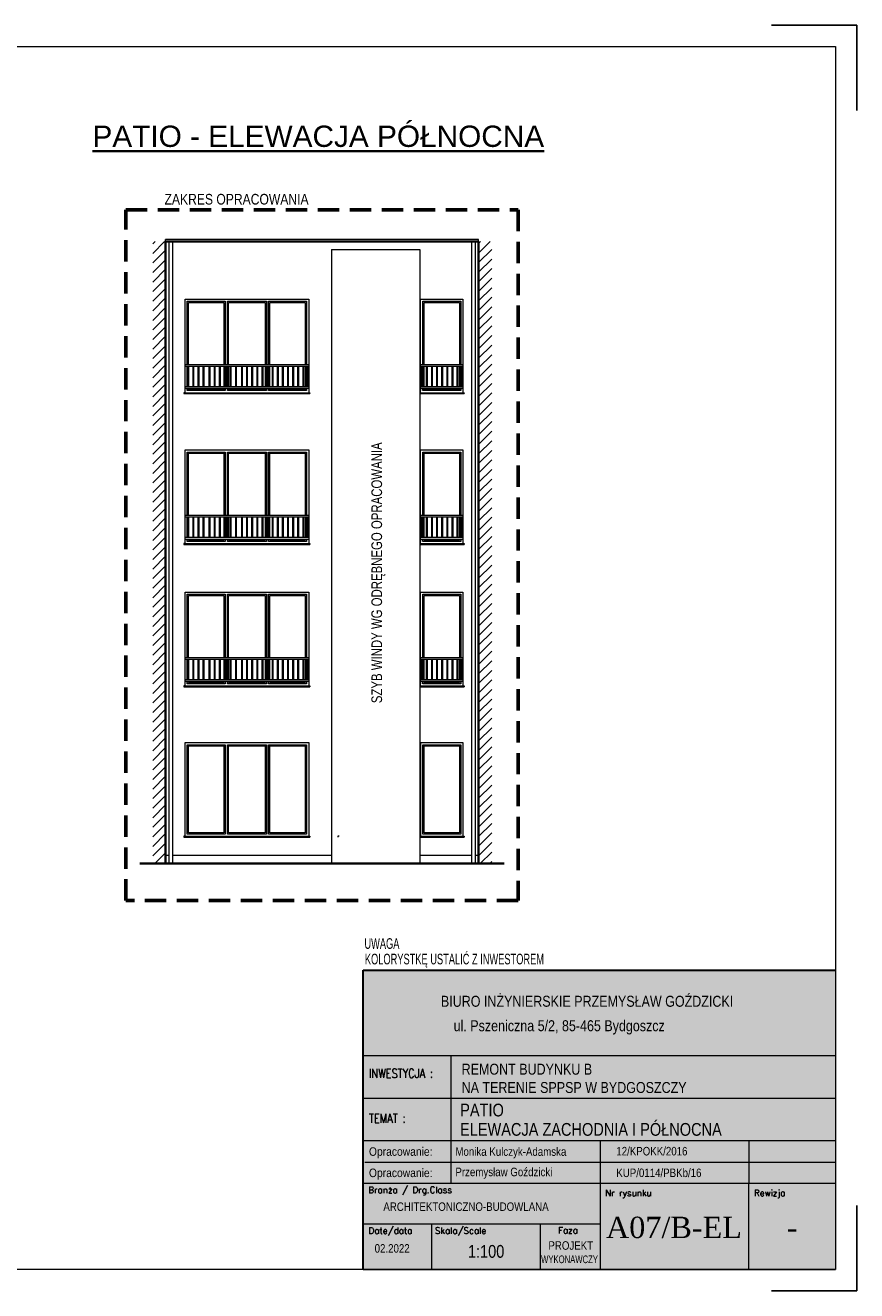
# Model space of a CAD drawing. Header units: millimetres. Extents: x 27795 to 86097, y -35443 to 41185.
# Tile 15 of 16: x 84147 to 86097, y -19731 to -16761. Entities that reach past the tile are written whole.
import ezdxf
from ezdxf.enums import TextEntityAlignment as Align

# ---------------------------------------------------------------- set-up
doc = ezdxf.new("R2010")
doc.units = ezdxf.units.MM
doc.linetypes.add('DASHEDX2', pattern=[1.5, 1, -0.5])
doc.layers.get('0').update_dxf_attribs({"lineweight": 18})
for name, color, linetype, lineweight in [('BA_txs', 2, 'Continuous', 18), ('Cienka', 7, 'Continuous', 18), ('M_Ramki do druku', 7, 'Continuous', 18), ('M_Ramki rysunków', 2, 'Continuous', 18), ('M_Teksty duże', 3, 'Continuous', 35), ('PG_PRZERYWANE_ŚREDNIE', 1, 'DASHEDX2', 18), ('PG_WIDOKOWE_CIENKIE', 1, 'Continuous', 18), ('PG_ŚCIANY_SŁUPY', 4, 'Continuous', 35), ('Przekrojowa', 60, 'Continuous', 18), ('TABC', 1, 'Continuous', 18), ('TABELKA', 7, 'Continuous', 18)]:
    doc.layers.add(name, color=color, linetype=linetype, lineweight=lineweight)
doc.styles.add('BIKTS', font='bikromsw.shx', dxfattribs={"width": 0.85})
doc.styles.add('BIKWYM', font='BIKROMSW.SHX', dxfattribs={"width": 0.8})
doc.styles.add('MCAD_TD', font='arial.ttf')
doc.styles.add('ROMANC', font='times.ttf', dxfattribs={"height": 20})
doc.styles.add('ROMANS', font='bikromsw.shx', dxfattribs={"width": 0.8})
doc.styles.add('SIMPLEX', font='SIMPLEX')

# ---------------------------------------------------------------- blocks, each defined once
blk = doc.blocks.new('Znacznik_narozny')
at = {"layer": 'M_Ramki do druku', "lineweight": -2}
blk.add_lwpolyline([(0, -20), (0, 0), (20, 0)], dxfattribs=at)
blk = doc.blocks.new('A$C38c5ed0e')
at = {"true_color": 0xffffff}
h = blk.add_hatch(color=7, dxfattribs=at)
h.dxf.hatch_style = 1
h.paths.add_polyline_path([(1107.2, 702), (0, 702), (0, 0), (1107.2, 0)])
at = {"layer": 'Przekrojowa', "color": 18, "lineweight": 30, "true_color": 0x000000}
for p, q in [((0, 0), (0, 702)), ((0, 702), (1107.2, 702))]:
    blk.add_line(p, q, dxfattribs=at)
blk = doc.blocks.new('TAB-SP')
at = {"color": 18, "true_color": 0x000000}
for p, q in [((-5536, 0), (-5536, 3510)), ((-5536, 3510), (0, 3510)), ((0, 3510), (0, 0)), ((-4506, 2008), (-4506, 2508)), ((-5536, 2008), (0, 2008)), ((-4506, 1014), (-4506, 2025)), ((-2760, 1508), (-2760, 531)), ((-1014, 1508), (-1014, 1008)), ((-5520, 1258), (0, 1258)), ((0, 1008), (-5536, 1008)), ((-4506, 1008), (-4506, 1014)), ((-1014, 0), (-1014, 1008)), ((-5536, 0), (0, 0))]:
    blk.add_line(p, q, dxfattribs=at)
at = {"color": 18, "linetype": 'Continuous', "true_color": 0x000000}
for p, q in [((0, 2508), (-5536, 2508)), ((0, 1508), (-5536, 1508)), ((-2760, 531), (-5536, 531)), ((-4733, 0), (-4733, 531)), ((-3457, 0), (-3457, 531)), ((-2760, 531), (-2760, 0))]:
    blk.add_line(p, q, dxfattribs=at)
at = {"color": 18, "true_color": 0x000000, "style": 'ROMANS', "width": 0.711769}
for p, p2 in [((-5470, 1333), (-4691, 1333)), ((-5470, 1083), (-4691, 1083))]:
    blk.add_text('Opracowanie: ', height=100, dxfattribs=at).set_placement(p, p2, align=Align.FIT)
at = {"color": 18, "true_color": 0x000000, "style": 'BIKTS', "width": 0.85}
for tag, p, height in [('TEMAT1', (-4383, 1811), 150), ('TEMAT2', (-4383, 1591), 150), ('PROJEKTOWAł1', (-4383, 1336), 100), ('UPR.NR1', (-2569, 1341), 100), ('PROJEKTOWAŁ2', (-4383, 1086), 100), ('UPR.NR2', (-2569, 1091), 100), ('BRANżA', (-4783, 686), 100), ('FAZA', (-3199, 242), 100), ('DATA', (-5403, 196), 100), ('SKALA', (-4363, 136), 150), ('UPR.NR4', (-3378, 73), 100)]:
    blk.add_attdef(tag, p, '', height=height, dxfattribs=at)
at = {"color": 18, "true_color": 0x000000, "style": 'ROMANC'}
for tag, p in [('NR', (-2075, 368)), ('REWIZJA', (-508, 368))]:
    blk.add_attdef(tag, text='', height=250, dxfattribs=at).set_placement(p, align=Align.CENTER)
at = {"layer": 'TABC', "color": 18, "linetype": 'Continuous', "true_color": 0x000000, "style": 'SIMPLEX'}
for s, p in [('Branża / Drg.Class', (-5478, 896)), ('Nr rysunku', (-2700, 859)), ('Rewizja', (-954, 859)), ('Date/data', (-5475, 418)), ('Skala/Scale', (-4696, 418)), ('Faza', (-3252, 421))]:
    blk.add_text(s, height=74.6, dxfattribs=at).set_placement(p)
at = {"layer": 'TABELKA', "color": 18, "true_color": 0x000000}
for s, height, style, width, p in [('BIURO INŻYNIERSKIE PRZEMYSŁAW GOŹDZICKI', 128.93, 'BIKTS', 0.85, (-4626, 3082)), ('ul. Pszeniczna 5/2, 85-465 Bydgoszcz', 128.93, 'BIKTS', 0.85, (-4477, 2795)), ('REMONT BUDYNKU B', 128.93, 'BIKTS', 0.85, (-4383, 2285)), ('INWESTYCJA :', 105.6, 'SIMPLEX', 0.8, (-5470, 2248)), ('NA TERENIE SPPSP W BYDGOSZCZY', 128.93, 'BIKTS', 0.85, (-4383, 2070)), ('TEMAT :', 105.6, 'SIMPLEX', 0.8, (-5470, 1721))]:
    blk.add_text(s, height=height, dxfattribs=dict(at, style=style, width=width)).set_placement(p)

msp = doc.modelspace()

# ---------------------------------------------------------------- hatches: boundary and pattern name
at = {"layer": 'PG_WIDOKOWE_CIENKIE', "true_color": 0x000000}
h = msp.add_hatch(dxfattribs=at)
h.set_pattern_fill('ANSI31', color=18, scale=5)
h.set_pattern_definition([(45, (16874, 17955.828), (-11.22532, 11.22532), [])])
h.paths.add_polyline_path([(84476.15, -17268.16), (84446.15, -17268.16), (84446.15, -18728.16), (84476.15, -18728.16)])
h.paths.add_polyline_path([(85241.12, -17268.16), (85210.15, -17268.16), (85210.15, -18728.16), (85241.12, -18728.16)])

# ---------------------------------------------------------------- linework, layer by layer
at = {"layer": 'M_Ramki rysunków', "color": 18, "true_color": 0x000000}
msp.add_lwpolyline([(82197.25, -19680.63), (82197.25, -16810.63), (86047.25, -16810.63), (86047.25, -19680.63)], close=True, dxfattribs=at)
at = {"layer": 'PG_PRZERYWANE_ŚREDNIE', "color": 18, "lineweight": 60, "ltscale": 50, "true_color": 0x000000}
msp.add_lwpolyline([(84383.35, -17193.65), (85302.95, -17193.65), (85302.95, -18815.12), (84383.35, -18815.12)], close=True, dxfattribs=at)
at = {"layer": 'PG_WIDOKOWE_CIENKIE', "color": 18, "true_color": 0x000000}
for p, q in [((85210.15, -17263.16), (84476.15, -17263.16)), ((84476.15, -17268.16), (84476.15, -17263.16)), ((84484.13, -17268.16), (84484.13, -18728.16)), ((84492.13, -17268.16), (84492.13, -18728.16)), ((85194.17, -17268.16), (85194.17, -18728.16)), ((85202.17, -17268.16), (85202.17, -18728.16)), ((85210.15, -17268.16), (85210.15, -17263.16)), ((84865.46, -17286.82), (84865.46, -18728.16)), ((84865.46, -17286.82), (85072.96, -17286.82)), ((85072.96, -17286.82), (85072.96, -18728.16)), ((84811.96, -17557.16), (84521.96, -17557.16)), ((84811.96, -17561.26), (84521.96, -17561.26)), ((84527.96, -17561.26), (84527.96, -17609.06)), ((84529.96, -17561.26), (84529.96, -17609.06)), ((84539.96, -17561.26), (84539.96, -17609.06)), ((84541.96, -17561.26), (84541.96, -17609.06)), ((84551.96, -17561.26), (84551.96, -17609.06)), ((84553.96, -17561.26), (84553.96, -17609.06)), ((84563.96, -17561.26), (84563.96, -17609.06)), ((84565.96, -17561.26), (84565.96, -17609.06)), ((84577.96, -17561.26), (84577.96, -17609.06)), ((84579.96, -17561.26), (84579.96, -17609.06)), ((84589.96, -17561.26), (84589.96, -17609.06)), ((84591.96, -17561.26), (84591.96, -17609.06)), ((84601.96, -17561.26), (84601.96, -17609.06)), ((84603.96, -17561.26), (84603.96, -17609.06)), ((84615.96, -17561.26), (84615.96, -17609.06)), ((84617.96, -17561.26), (84617.96, -17609.06)), ((84623.96, -17561.26), (84623.96, -17609.06)), ((84627.96, -17561.26), (84627.96, -17609.06)), ((84639.96, -17561.26), (84639.96, -17609.06)), ((84641.96, -17561.26), (84641.96, -17609.06)), ((84653.96, -17561.26), (84653.96, -17609.06)), ((84655.96, -17561.26), (84655.96, -17609.06)), ((84665.96, -17561.26), (84665.96, -17609.06)), ((84667.96, -17561.26), (84667.96, -17609.06)), ((84677.96, -17561.26), (84677.96, -17609.06)), ((84679.96, -17561.26), (84679.96, -17609.06)), ((84689.96, -17561.26), (84689.96, -17609.06)), ((84691.96, -17561.26), (84691.96, -17609.06)), ((84701.96, -17561.26), (84701.96, -17609.06)), ((84703.96, -17561.26), (84703.96, -17609.06)), ((84713.96, -17561.26), (84713.96, -17609.06)), ((84715.96, -17561.26), (84715.96, -17609.06)), ((84725.96, -17561.26), (84725.96, -17609.06)), ((84727.96, -17561.26), (84727.96, -17609.06)), ((84737.96, -17561.26), (84737.96, -17609.06)), ((84739.96, -17561.26), (84739.96, -17609.06)), ((84749.96, -17561.26), (84749.96, -17609.06)), ((84751.96, -17561.26), (84751.96, -17609.06)), ((84761.96, -17561.26), (84761.96, -17609.06)), ((84763.96, -17561.26), (84763.96, -17609.06)), ((84773.96, -17561.26), (84773.96, -17609.06)), ((84775.96, -17561.26), (84775.96, -17609.06)), ((84785.96, -17561.26), (84785.96, -17609.06)), ((84787.96, -17561.26), (84787.96, -17609.06)), ((84797.96, -17561.26), (84797.96, -17609.06)), ((84799.96, -17561.26), (84799.96, -17609.06)), ((84809.96, -17561.26), (84809.96, -17609.06)), ((84811.96, -17561.26), (84811.96, -17609.06)), ((85173.65, -17557.16), (85074.48, -17557.16)), ((85173.65, -17561.26), (85074.48, -17561.26)), ((85075.65, -17561.26), (85075.65, -17609.06)), ((85077.65, -17561.26), (85077.65, -17609.06)), ((85087.65, -17561.26), (85087.65, -17609.06)), ((85089.65, -17561.26), (85089.65, -17609.06)), ((85099.65, -17561.26), (85099.65, -17609.06)), ((85101.65, -17561.26), (85101.65, -17609.06)), ((85111.65, -17561.26), (85111.65, -17609.06)), ((85113.65, -17561.26), (85113.65, -17609.06)), ((85123.65, -17561.26), (85123.65, -17609.06)), ((85125.65, -17561.26), (85125.65, -17609.06)), ((85135.65, -17561.26), (85135.65, -17609.06)), ((85137.65, -17561.26), (85137.65, -17609.06)), ((85147.65, -17561.26), (85147.65, -17609.06)), ((85149.65, -17561.26), (85149.65, -17609.06)), ((85159.65, -17561.26), (85159.65, -17609.06)), ((85161.65, -17561.26), (85161.65, -17609.06)), ((85171.65, -17561.26), (85171.65, -17609.06)), ((85173.65, -17561.26), (85173.65, -17609.06)), ((84811.96, -17609.06), (84521.96, -17609.06)), ((85173.65, -17609.06), (85074.48, -17609.06)), ((84521.96, -17623.16), (84518.96, -17623.16)), ((84518.96, -17623.16), (84518.96, -17625.16)), ((84518.96, -17625.16), (84814.96, -17625.16)), ((84811.96, -17613.16), (84521.96, -17613.16)), ((84521.96, -17623.16), (84811.96, -17623.16)), ((84811.96, -17623.16), (84814.96, -17623.16)), ((84814.96, -17623.16), (84814.96, -17625.16)), ((85072.96, -17623.16), (85173.65, -17623.16)), ((85072.96, -17625.16), (85176.65, -17625.16)), ((85173.65, -17613.16), (85074.48, -17613.16)), ((85173.65, -17623.16), (85176.65, -17623.16)), ((85176.65, -17623.16), (85176.65, -17625.16)), ((84811.96, -17911.16), (84521.96, -17911.16)), ((84811.96, -17915.26), (84521.96, -17915.26)), ((84527.96, -17915.26), (84527.96, -17963.06)), ((84529.96, -17915.26), (84529.96, -17963.06)), ((84539.96, -17915.26), (84539.96, -17963.06)), ((84541.96, -17915.26), (84541.96, -17963.06)), ((84551.96, -17915.26), (84551.96, -17963.06)), ((84553.96, -17915.26), (84553.96, -17963.06)), ((84563.96, -17915.26), (84563.96, -17963.06)), ((84565.96, -17915.26), (84565.96, -17963.06)), ((84577.96, -17915.26), (84577.96, -17963.06)), ((84579.96, -17915.26), (84579.96, -17963.06)), ((84589.96, -17915.26), (84589.96, -17963.06)), ((84591.96, -17915.26), (84591.96, -17963.06)), ((84601.96, -17915.26), (84601.96, -17963.06)), ((84603.96, -17915.26), (84603.96, -17963.06)), ((84615.96, -17915.26), (84615.96, -17963.06)), ((84617.96, -17915.26), (84617.96, -17963.06)), ((84623.96, -17915.26), (84623.96, -17963.06)), ((84627.96, -17915.26), (84627.96, -17963.06)), ((84639.96, -17915.26), (84639.96, -17963.06)), ((84641.96, -17915.26), (84641.96, -17963.06)), ((84653.96, -17915.26), (84653.96, -17963.06)), ((84655.96, -17915.26), (84655.96, -17963.06)), ((84665.96, -17915.26), (84665.96, -17963.06)), ((84667.96, -17915.26), (84667.96, -17963.06)), ((84677.96, -17915.26), (84677.96, -17963.06)), ((84679.96, -17915.26), (84679.96, -17963.06)), ((84689.96, -17915.26), (84689.96, -17963.06)), ((84691.96, -17915.26), (84691.96, -17963.06)), ((84701.96, -17915.26), (84701.96, -17963.06)), ((84703.96, -17915.26), (84703.96, -17963.06)), ((84713.96, -17915.26), (84713.96, -17963.06)), ((84715.96, -17915.26), (84715.96, -17963.06)), ((84725.96, -17915.26), (84725.96, -17963.06)), ((84727.96, -17915.26), (84727.96, -17963.06)), ((84737.96, -17915.26), (84737.96, -17963.06)), ((84739.96, -17915.26), (84739.96, -17963.06)), ((84749.96, -17915.26), (84749.96, -17963.06)), ((84751.96, -17915.26), (84751.96, -17963.06)), ((84761.96, -17915.26), (84761.96, -17963.06)), ((84763.96, -17915.26), (84763.96, -17963.06)), ((84773.96, -17915.26), (84773.96, -17963.06)), ((84775.96, -17915.26), (84775.96, -17963.06)), ((84785.96, -17915.26), (84785.96, -17963.06)), ((84787.96, -17915.26), (84787.96, -17963.06)), ((84797.96, -17915.26), (84797.96, -17963.06)), ((84799.96, -17915.26), (84799.96, -17963.06)), ((84809.96, -17915.26), (84809.96, -17963.06)), ((84811.96, -17915.26), (84811.96, -17963.06)), ((85173.65, -17911.16), (85074.48, -17911.16)), ((85173.65, -17915.26), (85074.48, -17915.26)), ((85075.65, -17915.26), (85075.65, -17963.06)), ((85077.65, -17915.26), (85077.65, -17963.06)), ((85087.65, -17915.26), (85087.65, -17963.06)), ((85089.65, -17915.26), (85089.65, -17963.06)), ((85099.65, -17915.26), (85099.65, -17963.06)), ((85101.65, -17915.26), (85101.65, -17963.06)), ((85111.65, -17915.26), (85111.65, -17963.06)), ((85113.65, -17915.26), (85113.65, -17963.06)), ((85123.65, -17915.26), (85123.65, -17963.06)), ((85125.65, -17915.26), (85125.65, -17963.06)), ((85135.65, -17915.26), (85135.65, -17963.06)), ((85137.65, -17915.26), (85137.65, -17963.06)), ((85147.65, -17915.26), (85147.65, -17963.06)), ((85149.65, -17915.26), (85149.65, -17963.06)), ((85159.65, -17915.26), (85159.65, -17963.06)), ((85161.65, -17915.26), (85161.65, -17963.06)), ((85171.65, -17915.26), (85171.65, -17963.06)), ((85173.65, -17915.26), (85173.65, -17963.06)), ((84811.96, -17963.06), (84521.96, -17963.06)), ((84811.96, -17967.16), (84521.96, -17967.16)), ((85173.65, -17963.06), (85074.48, -17963.06)), ((85173.65, -17967.16), (85074.48, -17967.16)), ((84521.96, -17977.16), (84518.96, -17977.16)), ((84518.96, -17977.16), (84518.96, -17979.16)), ((84518.96, -17979.16), (84814.96, -17979.16)), ((84521.96, -17977.16), (84811.96, -17977.16)), ((84811.96, -17977.16), (84814.96, -17977.16)), ((84814.96, -17977.16), (84814.96, -17979.16)), ((85072.96, -17977.16), (85173.65, -17977.16)), ((85072.96, -17979.16), (85176.65, -17979.16)), ((85173.65, -17977.16), (85176.65, -17977.16)), ((85176.65, -17977.16), (85176.65, -17979.16)), ((84811.96, -18245.16), (84521.96, -18245.16)), ((84811.96, -18249.26), (84521.96, -18249.26)), ((84527.96, -18249.26), (84527.96, -18297.06)), ((84529.96, -18249.26), (84529.96, -18297.06)), ((84539.96, -18249.26), (84539.96, -18297.06)), ((84541.96, -18249.26), (84541.96, -18297.06)), ((84551.96, -18249.26), (84551.96, -18297.06)), ((84553.96, -18249.26), (84553.96, -18297.06)), ((84563.96, -18249.26), (84563.96, -18297.06)), ((84565.96, -18249.26), (84565.96, -18297.06)), ((84577.96, -18249.26), (84577.96, -18297.06)), ((84579.96, -18249.26), (84579.96, -18297.06)), ((84589.96, -18249.26), (84589.96, -18297.06)), ((84591.96, -18249.26), (84591.96, -18297.06)), ((84601.96, -18249.26), (84601.96, -18297.06)), ((84603.96, -18249.26), (84603.96, -18297.06)), ((84615.96, -18249.26), (84615.96, -18297.06)), ((84617.96, -18249.26), (84617.96, -18297.06)), ((84623.96, -18249.26), (84623.96, -18297.06)), ((84627.96, -18249.26), (84627.96, -18297.06)), ((84639.96, -18249.26), (84639.96, -18297.06)), ((84641.96, -18249.26), (84641.96, -18297.06)), ((84653.96, -18249.26), (84653.96, -18297.06)), ((84655.96, -18249.26), (84655.96, -18297.06)), ((84665.96, -18249.26), (84665.96, -18297.06)), ((84667.96, -18249.26), (84667.96, -18297.06)), ((84677.96, -18249.26), (84677.96, -18297.06)), ((84679.96, -18249.26), (84679.96, -18297.06)), ((84689.96, -18249.26), (84689.96, -18297.06)), ((84691.96, -18249.26), (84691.96, -18297.06)), ((84701.96, -18249.26), (84701.96, -18297.06)), ((84703.96, -18249.26), (84703.96, -18297.06)), ((84713.96, -18249.26), (84713.96, -18297.06)), ((84715.96, -18249.26), (84715.96, -18297.06)), ((84725.96, -18249.26), (84725.96, -18297.06)), ((84727.96, -18249.26), (84727.96, -18297.06)), ((84737.96, -18249.26), (84737.96, -18297.06)), ((84739.96, -18249.26), (84739.96, -18297.06)), ((84749.96, -18249.26), (84749.96, -18297.06)), ((84751.96, -18249.26), (84751.96, -18297.06)), ((84761.96, -18249.26), (84761.96, -18297.06)), ((84763.96, -18249.26), (84763.96, -18297.06)), ((84773.96, -18249.26), (84773.96, -18297.06)), ((84775.96, -18249.26), (84775.96, -18297.06)), ((84785.96, -18249.26), (84785.96, -18297.06)), ((84787.96, -18249.26), (84787.96, -18297.06)), ((84797.96, -18249.26), (84797.96, -18297.06)), ((84799.96, -18249.26), (84799.96, -18297.06)), ((84809.96, -18249.26), (84809.96, -18297.06)), ((84811.96, -18249.26), (84811.96, -18297.06)), ((85173.65, -18245.16), (85074.48, -18245.16)), ((85173.65, -18249.26), (85074.48, -18249.26)), ((85075.65, -18249.26), (85075.65, -18297.06)), ((85077.65, -18249.26), (85077.65, -18297.06)), ((85087.65, -18249.26), (85087.65, -18297.06)), ((85089.65, -18249.26), (85089.65, -18297.06)), ((85099.65, -18249.26), (85099.65, -18297.06)), ((85101.65, -18249.26), (85101.65, -18297.06)), ((85111.65, -18249.26), (85111.65, -18297.06)), ((85113.65, -18249.26), (85113.65, -18297.06)), ((85123.65, -18249.26), (85123.65, -18297.06)), ((85125.65, -18249.26), (85125.65, -18297.06)), ((85135.65, -18249.26), (85135.65, -18297.06)), ((85137.65, -18249.26), (85137.65, -18297.06)), ((85147.65, -18249.26), (85147.65, -18297.06)), ((85149.65, -18249.26), (85149.65, -18297.06)), ((85159.65, -18249.26), (85159.65, -18297.06)), ((85161.65, -18249.26), (85161.65, -18297.06)), ((85171.65, -18249.26), (85171.65, -18297.06)), ((85173.65, -18249.26), (85173.65, -18297.06)), ((84521.96, -18311.16), (84518.96, -18311.16)), ((84518.96, -18311.16), (84518.96, -18313.16)), ((84518.96, -18313.16), (84814.96, -18313.16)), ((84811.96, -18297.06), (84521.96, -18297.06)), ((84811.96, -18301.16), (84521.96, -18301.16)), ((84521.96, -18311.16), (84811.96, -18311.16)), ((84811.96, -18311.16), (84814.96, -18311.16)), ((84814.96, -18311.16), (84814.96, -18313.16)), ((85072.96, -18311.16), (85173.65, -18311.16)), ((85072.96, -18313.16), (85176.65, -18313.16)), ((85173.65, -18297.06), (85074.48, -18297.06)), ((85173.65, -18301.16), (85074.48, -18301.16)), ((85173.65, -18311.16), (85176.65, -18311.16)), ((85176.65, -18311.16), (85176.65, -18313.16)), ((84521.96, -18664.16), (84518.96, -18664.16)), ((84518.96, -18664.16), (84518.96, -18666.16)), ((84518.96, -18666.16), (84814.96, -18666.16)), ((84521.96, -18664.16), (84811.96, -18664.16)), ((84811.96, -18664.16), (84814.96, -18664.16)), ((84814.96, -18664.16), (84814.96, -18666.16)), ((84883.65, -18664.16), (84880.65, -18664.16)), ((84880.65, -18664.16), (84880.65, -18666.16)), ((85072.96, -18664.16), (85173.65, -18664.16)), ((85072.96, -18666.16), (85176.65, -18666.16)), ((85173.65, -18664.16), (85176.65, -18664.16)), ((85176.65, -18664.16), (85176.65, -18666.16)), ((84476.15, -18708.16), (84484.13, -18708.16)), ((84492.13, -18708.16), (84865.46, -18708.16)), ((85072.96, -18708.16), (85194.17, -18708.16)), ((85202.17, -18708.16), (85210.15, -18708.16))]:
    msp.add_line(p, q, dxfattribs=at)
for points in [[(84521.96, -17623.16), (84521.96, -17403.16), (84811.96, -17403.16), (84811.96, -17623.16)], [(85074.48, -17623.16), (85074.48, -17403.16), (85173.65, -17403.16), (85173.65, -17623.16)], [(84526.96, -17557.16), (84526.96, -17408.16), (84616.13, -17408.16), (84616.13, -17557.16)], [(84529.96, -17557.16), (84529.96, -17411.16), (84613.13, -17411.16), (84613.13, -17557.16)], [(84621.13, -17557.16), (84621.13, -17408.16), (84712.8, -17408.16)], [(84624.13, -17557.16), (84624.13, -17411.16), (84709.8, -17411.16), (84709.8, -17557.16)], [(84712.8, -17408.16), (84712.8, -17557.16)], [(84717.8, -17408.16), (84806.96, -17408.16), (84806.96, -17557.16)], [(84717.8, -17557.16), (84717.8, -17408.16)], [(84720.8, -17557.16), (84720.8, -17411.16), (84803.96, -17411.16), (84803.96, -17557.16)], [(85079.48, -17408.16), (85168.65, -17408.16), (85168.65, -17557.16)], [(85079.48, -17557.16), (85079.48, -17408.16)], [(85082.48, -17557.16), (85082.48, -17411.16), (85165.65, -17411.16), (85165.65, -17557.16)], [(84526.96, -17609.06), (84526.96, -17561.26)], [(84529.96, -17609.06), (84529.96, -17561.26)], [(84613.13, -17561.26), (84613.13, -17609.06)], [(84616.13, -17561.26), (84616.13, -17609.06)], [(84621.13, -17609.06), (84621.13, -17561.26)], [(84630.13, -17609.06), (84630.13, -17561.26)], [(84709.8, -17561.26), (84709.8, -17609.06)], [(84712.8, -17561.26), (84712.8, -17609.06)], [(84717.8, -17609.06), (84717.8, -17561.26)], [(84720.8, -17609.06), (84720.8, -17561.26)], [(84803.96, -17561.26), (84803.96, -17609.06)], [(84806.96, -17561.26), (84806.96, -17609.06)], [(85079.48, -17609.06), (85079.48, -17561.26)], [(85082.48, -17609.06), (85082.48, -17561.26)], [(85165.65, -17561.26), (85165.65, -17609.06)], [(85168.65, -17561.26), (85168.65, -17609.06)], [(84616.13, -17618.16), (84526.96, -17618.16), (84526.96, -17613.16)], [(84613.13, -17613.16), (84613.13, -17615.16), (84529.96, -17615.16), (84529.96, -17613.16)], [(84616.13, -17613.16), (84616.13, -17618.16)], [(84712.8, -17613.16), (84712.8, -17618.16), (84621.13, -17618.16), (84621.13, -17613.16)], [(84709.8, -17613.16), (84709.8, -17615.16), (84624.13, -17615.16), (84624.13, -17613.16)], [(84806.96, -17613.16), (84806.96, -17618.16), (84717.8, -17618.16), (84717.8, -17613.16)], [(84803.96, -17613.16), (84803.96, -17615.16), (84720.8, -17615.16), (84720.8, -17613.16)], [(85074.48, -17613.16), (85074.48, -17618.16)], [(85168.65, -17613.16), (85168.65, -17618.16), (85079.48, -17618.16), (85079.48, -17613.16)], [(85165.65, -17613.16), (85165.65, -17615.16), (85082.48, -17615.16), (85082.48, -17613.16)], [(84521.96, -17977.16), (84521.96, -17757.16), (84811.96, -17757.16), (84811.96, -17977.16)], [(85074.48, -17977.16), (85074.48, -17757.16), (85173.65, -17757.16), (85173.65, -17977.16)], [(84526.96, -17911.16), (84526.96, -17762.16), (84616.13, -17762.16), (84616.13, -17911.16)], [(84529.96, -17911.16), (84529.96, -17765.16), (84613.13, -17765.16), (84613.13, -17911.16)], [(84621.13, -17911.16), (84621.13, -17762.16), (84712.8, -17762.16)], [(84624.13, -17911.16), (84624.13, -17765.16), (84709.8, -17765.16), (84709.8, -17911.16)], [(84712.8, -17762.16), (84712.8, -17911.16)], [(84717.8, -17762.16), (84806.96, -17762.16), (84806.96, -17911.16)], [(84717.8, -17911.16), (84717.8, -17762.16)], [(84720.8, -17911.16), (84720.8, -17765.16), (84803.96, -17765.16), (84803.96, -17911.16)], [(85079.48, -17762.16), (85168.65, -17762.16), (85168.65, -17911.16)], [(85079.48, -17911.16), (85079.48, -17762.16)], [(85082.48, -17911.16), (85082.48, -17765.16), (85165.65, -17765.16), (85165.65, -17911.16)], [(84526.96, -17963.06), (84526.96, -17915.26)], [(84529.96, -17963.06), (84529.96, -17915.26)], [(84613.13, -17915.26), (84613.13, -17963.06)], [(84616.13, -17915.26), (84616.13, -17963.06)], [(84621.13, -17963.06), (84621.13, -17915.26)], [(84630.13, -17963.06), (84630.13, -17915.26)], [(84709.8, -17915.26), (84709.8, -17963.06)], [(84712.8, -17915.26), (84712.8, -17963.06)], [(84717.8, -17963.06), (84717.8, -17915.26)], [(84720.8, -17963.06), (84720.8, -17915.26)], [(84803.96, -17915.26), (84803.96, -17963.06)], [(84806.96, -17915.26), (84806.96, -17963.06)], [(85079.48, -17963.06), (85079.48, -17915.26)], [(85082.48, -17963.06), (85082.48, -17915.26)], [(85165.65, -17915.26), (85165.65, -17963.06)], [(85168.65, -17915.26), (85168.65, -17963.06)], [(84616.13, -17972.16), (84526.96, -17972.16), (84526.96, -17967.16)], [(84613.13, -17967.16), (84613.13, -17969.16), (84529.96, -17969.16), (84529.96, -17967.16)], [(84616.13, -17967.16), (84616.13, -17972.16)], [(84712.8, -17967.16), (84712.8, -17972.16), (84621.13, -17972.16), (84621.13, -17967.16)], [(84709.8, -17967.16), (84709.8, -17969.16), (84624.13, -17969.16), (84624.13, -17967.16)], [(84806.96, -17967.16), (84806.96, -17972.16), (84717.8, -17972.16), (84717.8, -17967.16)], [(84803.96, -17967.16), (84803.96, -17969.16), (84720.8, -17969.16), (84720.8, -17967.16)], [(85074.48, -17967.16), (85074.48, -17972.16)], [(85168.65, -17967.16), (85168.65, -17972.16), (85079.48, -17972.16), (85079.48, -17967.16)], [(85165.65, -17967.16), (85165.65, -17969.16), (85082.48, -17969.16), (85082.48, -17967.16)], [(84521.96, -18311.16), (84521.96, -18091.16), (84811.96, -18091.16), (84811.96, -18311.16)], [(84526.96, -18245.16), (84526.96, -18096.16), (84616.13, -18096.16), (84616.13, -18245.16)], [(84529.96, -18245.16), (84529.96, -18099.16), (84613.13, -18099.16), (84613.13, -18245.16)], [(84621.13, -18245.16), (84621.13, -18096.16), (84712.8, -18096.16)], [(84624.13, -18245.16), (84624.13, -18099.16), (84709.8, -18099.16), (84709.8, -18245.16)], [(84712.8, -18096.16), (84712.8, -18245.16)], [(84717.8, -18096.16), (84806.96, -18096.16), (84806.96, -18245.16)], [(84717.8, -18245.16), (84717.8, -18096.16)], [(84720.8, -18245.16), (84720.8, -18099.16), (84803.96, -18099.16), (84803.96, -18245.16)], [(85074.48, -18311.16), (85074.48, -18091.16), (85173.65, -18091.16), (85173.65, -18311.16)], [(85079.48, -18096.16), (85168.65, -18096.16), (85168.65, -18245.16)], [(85079.48, -18245.16), (85079.48, -18096.16)], [(85082.48, -18245.16), (85082.48, -18099.16), (85165.65, -18099.16), (85165.65, -18245.16)], [(84526.96, -18297.06), (84526.96, -18249.26)], [(84529.96, -18297.06), (84529.96, -18249.26)], [(84613.13, -18249.26), (84613.13, -18297.06)], [(84616.13, -18249.26), (84616.13, -18297.06)], [(84621.13, -18297.06), (84621.13, -18249.26)], [(84630.13, -18297.06), (84630.13, -18249.26)], [(84709.8, -18249.26), (84709.8, -18297.06)], [(84712.8, -18249.26), (84712.8, -18297.06)], [(84717.8, -18297.06), (84717.8, -18249.26)], [(84720.8, -18297.06), (84720.8, -18249.26)], [(84803.96, -18249.26), (84803.96, -18297.06)], [(84806.96, -18249.26), (84806.96, -18297.06)], [(85079.48, -18297.06), (85079.48, -18249.26)], [(85082.48, -18297.06), (85082.48, -18249.26)], [(85165.65, -18249.26), (85165.65, -18297.06)], [(85168.65, -18249.26), (85168.65, -18297.06)], [(84616.13, -18306.16), (84526.96, -18306.16), (84526.96, -18301.16)], [(84613.13, -18301.16), (84613.13, -18303.16), (84529.96, -18303.16), (84529.96, -18301.16)], [(84616.13, -18301.16), (84616.13, -18306.16)], [(84712.8, -18301.16), (84712.8, -18306.16), (84621.13, -18306.16), (84621.13, -18301.16)], [(84709.8, -18301.16), (84709.8, -18303.16), (84624.13, -18303.16), (84624.13, -18301.16)], [(84806.96, -18301.16), (84806.96, -18306.16), (84717.8, -18306.16), (84717.8, -18301.16)], [(84803.96, -18301.16), (84803.96, -18303.16), (84720.8, -18303.16), (84720.8, -18301.16)], [(85074.48, -18301.16), (85074.48, -18306.16)], [(85168.65, -18301.16), (85168.65, -18306.16), (85079.48, -18306.16), (85079.48, -18301.16)], [(85165.65, -18301.16), (85165.65, -18303.16), (85082.48, -18303.16), (85082.48, -18301.16)], [(84521.96, -18664.16), (84521.96, -18444.16), (84811.96, -18444.16), (84811.96, -18664.16)], [(84616.13, -18659.16), (84526.96, -18659.16), (84526.96, -18449.16), (84616.13, -18449.16), (84616.13, -18659.16)], [(84712.8, -18449.16), (84712.8, -18659.16), (84621.13, -18659.16), (84621.13, -18449.16), (84712.8, -18449.16)], [(84717.8, -18449.16), (84806.96, -18449.16), (84806.96, -18659.16), (84717.8, -18659.16), (84717.8, -18449.16)], [(85074.48, -18444.16), (85173.65, -18444.16), (85173.65, -18664.16)], [(85074.48, -18444.16), (85074.48, -18664.16)], [(85079.48, -18449.16), (85168.65, -18449.16), (85168.65, -18659.16), (85079.48, -18659.16), (85079.48, -18449.16)]]:
    msp.add_lwpolyline(points, dxfattribs=at)
for points in [[(84613.13, -18656.16), (84529.96, -18656.16), (84529.96, -18452.16), (84613.13, -18452.16)], [(84709.8, -18452.16), (84709.8, -18656.16), (84624.13, -18656.16), (84624.13, -18452.16)], [(84720.8, -18452.16), (84803.96, -18452.16), (84803.96, -18656.16), (84720.8, -18656.16)], [(85082.48, -18452.16), (85165.65, -18452.16), (85165.65, -18656.16), (85082.48, -18656.16)]]:
    msp.add_lwpolyline(points, close=True, dxfattribs=at)
at = {"layer": 'PG_ŚCIANY_SŁUPY', "color": 18, "true_color": 0x000000}
for p, q in [((84476.15, -17268.16), (84476.15, -18728.16)), ((85210.15, -17268.16), (84476.15, -17268.16)), ((85210.15, -17268.16), (85210.15, -18728.16)), ((85270.15, -18728.16), (84416.15, -18728.16))]:
    msp.add_line(p, q, dxfattribs=at)

# ---------------------------------------------------------------- block references
at = {"color": 18, "true_color": 0x000000}
ref = msp.add_blockref('TAB-SP', (86047.25, -19680.63), dxfattribs=dict(at, xscale=0.1999999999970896, yscale=0.1999999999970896, zscale=0.1999999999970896))
ref.add_attrib('TEMAT1', 'PATIO', (85167.32, -19321.66), dxfattribs={"color": 250, "height": 30, "style": 'BIKTS', "width": 0.85})
ref.add_attrib('TEMAT2', 'ELEWACJA ZACHODNIA I PÓŁNOCNA', (85166.92, -19367.06), dxfattribs={"color": 250, "height": 30, "style": 'BIKTS', "width": 0.85})
ref.add_attrib('PROJEKTOWAł1', 'Przemysław Goździcki', (85156.04, -19461.93), dxfattribs={"color": 250, "height": 20, "style": 'BIKTS', "width": 0.85})
ref.add_attrib('UPR.NR1', 'KUP/0114/PBKb/16', (85533.51, -19463.95), dxfattribs={"color": 250, "height": 20, "style": 'BIKTS', "width": 0.85})
ref.add_attrib('PROJEKTOWAł2', 'Monika Kulczyk-Adamska', (85156.04, -19414.09), dxfattribs={"color": 250, "height": 20, "style": 'BIKTS', "width": 0.85})
ref.add_attrib('UPR.NR2', '12/KPOKK/2016', (85533.51, -19413.15), dxfattribs={"color": 250, "height": 20, "style": 'BIKTS', "width": 0.85})
ref.add_attrib('UPR.NR4', 'WYKONAWCZY', (85357.03, -19665.95), dxfattribs={"color": 250, "height": 18, "style": 'BIKTS', "width": 0.75})
ref.add_attrib('BRANżA', 'ARCHITEKTONICZNO-BUDOWLANA', (84987.03, -19543.37), dxfattribs={"color": 250, "height": 20, "style": 'BIKTS', "width": 0.85})
ref.add_attrib('DATA', '02.2022', (84966.61, -19641.37), dxfattribs={"color": 250, "height": 20, "style": 'BIKTS', "width": 0.85})
ref.add_attrib('SKALA', '1:100', (85185.43, -19653.37), dxfattribs={"color": 250, "height": 30, "style": 'BIKTS', "width": 0.85})
ref.add_attrib('FAZA', 'PROJEKT ', (85374.21, -19634.56), dxfattribs={"color": 250, "height": 20, "style": 'BIKTS', "width": 0.85})
ref.add_attrib('NR', 'A07/B-EL', dxfattribs={"color": 250, "height": 50, "style": 'ROMANC'}).set_placement((85668.65, -19607.08), align=Align.CENTER)
ref.add_attrib('REWIZJA', '-', dxfattribs={"color": 250, "height": 50, "style": 'ROMANC'}).set_placement((85945.55, -19607.08), align=Align.CENTER)
at = {"layer": 'M_Ramki do druku', "color": 18, "lineweight": -2, "true_color": 0x000000, "xscale": -10, "yscale": 10, "zscale": 10}
msp.add_blockref('Znacznik_narozny', (86097.25, -16760.63), dxfattribs=at)
at = {"layer": 'M_Ramki do druku', "color": 18, "lineweight": -2, "true_color": 0x000000, "xscale": 10, "yscale": 10, "zscale": 10, "rotation": 180}
msp.add_blockref('Znacznik_narozny', (86097.25, -19730.63), dxfattribs=at)
at = {"layer": 'PG_WIDOKOWE_CIENKIE', "color": 18, "lineweight": 30, "true_color": 0x000000}
msp.add_blockref('A$C38c5ed0e', (84940.03, -19680.63), dxfattribs=at)

# ---------------------------------------------------------------- texts
at = {"layer": 'BA_txs', "color": 18, "true_color": 0x000000, "style": 'BIKTS'}
for s, width, p in [('ZAKRES OPRACOWANIA', 0.85, (84473.78, -17181.31)), ('UWAGA', 0.65, (84942.63, -18928.31)), ('KOLORYSTKĘ USTALIĆ Z INWESTOREM', 0.65, (84943.69, -18964.73))]:
    msp.add_text(s, height=25, dxfattribs=dict(at, width=width)).set_placement(p)
at = {"layer": 'Cienka', "color": 18, "lineweight": 0, "true_color": 0x000000, "insert": (84975.3, -18045.52), "char_height": 25, "width": 753.9976, "attachment_point": 5, "rotation": 90, "style": 'BIKWYM'}
msp.add_mtext('\\A1;SZYB WINDY WG ODRĘBNEGO OPRACOWANIA', dxfattribs=at)
at = {"layer": 'M_Teksty duże', "color": 18, "true_color": 0x000000, "style": 'MCAD_TD'}
msp.add_text('%%UPATIO - ELEWACJA PÓŁNOCNA', height=50, dxfattribs=at).set_placement((84304.73, -17046.04))

doc.saveas('drawing.dxf')
